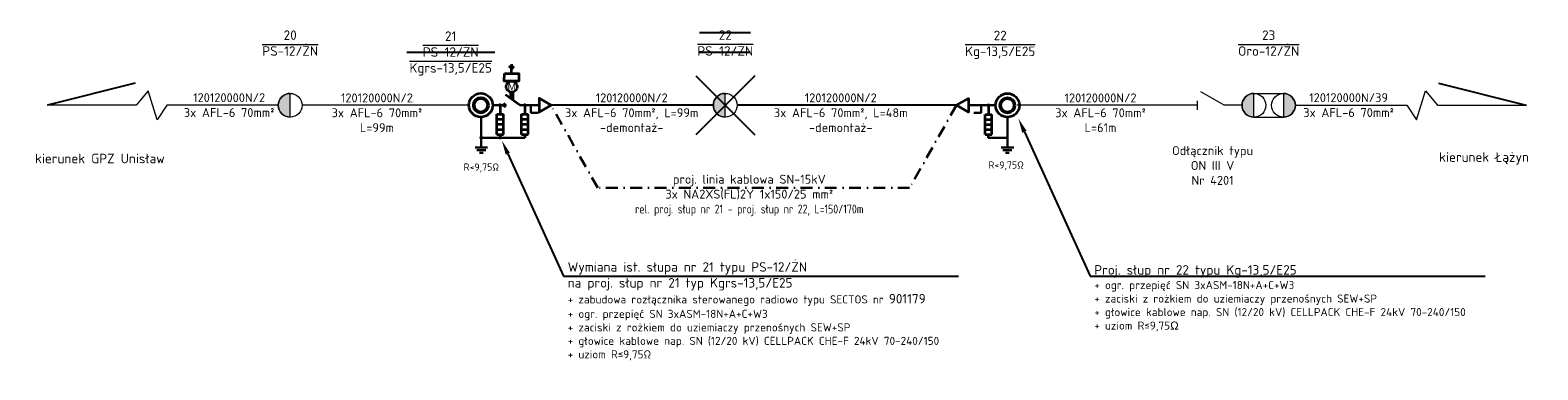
# Model space of a CAD drawing. Header units: metres. Extents: x -1993 to 4624, y 674 to 2411.
# Tile 13 of 14: x 3694 to 4010, y 1412 to 1483. Entities that reach past the tile are written whole.
import ezdxf
from ezdxf import colors
from ezdxf.entities.mleader import LeaderData, LeaderLine
from ezdxf.math import Vec2, Vec3

# ---------------------------------------------------------------- set-up
doc = ezdxf.new("R2010")
doc.units = ezdxf.units.M
doc.linetypes.add('DASHDOT2', pattern=[0.5, 0.25, -0.125, 0, -0.125])
doc.layers.add('# OBMBS-9x-19xxx __EI_opis_SN', color=1, linetype='Continuous', lineweight=0)
doc.layers.add('# OBMBS-9x-19xxx _SN PROJ. KABLE 15kV', color=10, linetype='DASHDOT2', lineweight=30)
doc.layers.add('# OBMBS-9x-19xxx _EI_ schemat', color=1, linetype='Continuous')
doc.layers.add('# OBMBS-9x-19xxx _EI_demontaż SN', color=1, linetype='Demontaż_(6m)')
doc.layers.add('PP_isnt. słup SN', color=18, linetype='Continuous', lineweight=9, true_color=0x000000)
doc.styles.add('linie', font='simplex.shx', dxfattribs={"height": 1})
doc.styles.add('PLS_View', font='arial.ttf')
doc.styles.add('PP_opis 2.0', font='ARIALN.TTF', dxfattribs={"height": 2})
doc.styles.get("Standard").update_dxf_attribs({"font": 'ARIAL.TTF'})
doc.linetypes.add('Demontaż_(6m)', pattern='A,6,["x",linie,S=2,R=0,X=-0.5238,Y=-0.66667],0', length=6)

# ---------------------------------------------------------------- blocks, each defined once
blk = doc.blocks.new('G$CF36D3B97')
at = {"layer": '# OBMBS-9x-19xxx _EI_ schemat', "color": 0, "linetype": 'Continuous', "lineweight": 30}
for p, q in [((1.75, 1.5), (1.75, 10.01)), ((3.5, 1.5), (0, 1.5)), ((3, 0.75), (0.5, 0.75)), ((2.25, 0), (1.25, 0))]:
    blk.add_line(p, q, dxfattribs=at)
blk = doc.blocks.new('G$C0D73F9A8')
at = {"layer": 'PP_isnt. słup SN', "transparency": 33554687}
h = blk.add_hatch(color=0, dxfattribs=at)
h.dxf.hatch_style = 1
edge = h.paths.add_edge_path()
edge.add_line((0, -2), (0, 2))
edge.add_arc((0, 0), 2, 90, 270)
at = {"layer": 'PP_isnt. słup SN', "color": 0}
blk.add_lwpolyline([(0, -2), (0, 2)], dxfattribs=at)
blk.add_circle((0, 0), 2, dxfattribs=at)
blk.add_arc((0, 0), 2, 90, 270, dxfattribs=at)
blk = doc.blocks.new('Ogranicznik')
at = {"layer": '# OBMBS-9x-19xxx _EI_ schemat', "color": 0, "lineweight": 35}
for p, q in [((-2.47, 3.06), (-2.47, 7.28)), ((-1.07, 7.28), (-2.47, 7.28)), ((-1.77, 9.18), (-1.77, 7.28)), ((-1.07, 3.06), (-1.07, 7.28)), ((-1.07, 6.22), (-2.47, 6.22)), ((-1.07, 5.17), (-2.47, 5.17)), ((-1.07, 4.11), (-2.47, 4.11)), ((-1.07, 3.06), (-2.47, 3.06)), ((-1.76, 3.06), (-1.76, 2.36))]:
    blk.add_line(p, q, dxfattribs=at)
blk = doc.blocks.new('G$C78A2E07B')
at = {"layer": '# OBMBS-9x-19xxx _EI_ schemat', "color": 1, "lineweight": 35}
blk.add_circle((2.5, 2.5), 2.5, dxfattribs=at)
at = {"layer": '# OBMBS-9x-19xxx _EI_ schemat', "color": 1, "lineweight": 50}
blk.add_circle((2.5, 2.5), 1.5, dxfattribs=at)
blk = doc.blocks.new('G$C2CA46FFD')
at = {"layer": '# OBMBS-9x-19xxx _EI_ schemat', "color": 244, "lineweight": 35, "ltscale": 0.5}
for p, q in [((1.64, 8), (1.11, 8.57)), ((1.63, 6.99), (1.64, 9.01)), ((1.64, 8), (2.17, 8.57)), ((1.36, 3.13), (1.36, 1.8)), ((1.87, 3.11), (1.87, 1.44))]:
    blk.add_line(p, q, dxfattribs=at)
at = {"layer": '# OBMBS-9x-19xxx _EI_ schemat', "color": 1, "lineweight": 35}
blk.add_line((3.38, 0.36), (0.36, 2.53), dxfattribs=at)
at = {"layer": '# OBMBS-9x-19xxx _EI_ schemat', "color": 244, "lineweight": 35, "ltscale": 0.5}
blk.add_lwpolyline([(0.1, 6.99), (3.17, 6.99), (3.16, 5.4), (0.09, 5.41)], close=True, dxfattribs=at)
at = {"layer": '# OBMBS-9x-19xxx _EI_ schemat', "color": 1, "lineweight": 30}
blk.add_lwpolyline([(0, 0), (0, 0.71)], dxfattribs=at)
at = {"layer": '# OBMBS-9x-19xxx _EI_ schemat', "color": 244, "lineweight": 35, "ltscale": 0.5}
blk.add_circle((1.64, 4.25), 1.16, dxfattribs=at)
at = {"layer": '# OBMBS-9x-19xxx _EI_ schemat', "color": 1, "lineweight": 30}
blk.add_arc((0, 0.36), 0.357, 270.0201, 90.0201, dxfattribs=at)
at = {"layer": '# OBMBS-9x-19xxx _EI_ schemat', "color": 1, "lineweight": 30, "insert": (0.2, 5.03), "char_height": 1.5, "width": 2.9275, "attachment_point": 1, "rotation": 0.0195, "line_spacing_factor": 1.2}
blk.add_mtext('\\pxqc;M', dxfattribs=at)
blk = doc.blocks.new('G$CAA43476E')
at = {"layer": '# OBMBS-9x-19xxx _EI_ schemat', "color": 1, "lineweight": 35, "ltscale": 0.5}
blk.add_lwpolyline([(2.51, 1.45), (0, 2.9), (0, 0)], close=True, dxfattribs=at)

msp = doc.modelspace()

# ---------------------------------------------------------------- linework, layer by layer
at = {"layer": '# OBMBS-9x-19xxx _EI_ schemat', "color": 1, "lineweight": 30}
for p, q in [((3790.79, 1467.375, 109624981.694), (3793.036, 1467.376, 109624981.694)), ((3796.418, 1467.377, 109624981.694), (3800.418, 1467.378, 109624981.694)), ((3798.692, 1467.378, 109624981.694), (3798.692, 1465.795, 109624981.694)), ((3798.692, 1465.795, 109624981.694), (3800.231, 1465.795, 109624981.694)), ((3893.19, 1465.772, 109624981.694), (3891.65, 1465.772, 109624981.694)), ((3893.19, 1467.355, 109624981.694), (3893.19, 1465.772, 109624981.694)), ((3797.418, 1460.561, 109624981.694), (3788.292, 1460.561, 109624981.694)), ((3898.69, 1460.536, 109624981.694), (3894.676, 1460.541, 109624981.694))]:
    msp.add_line(p, q, dxfattribs=at)
at = {"layer": '# OBMBS-9x-19xxx _EI_ schemat', "color": 1, "lineweight": 30, "ltscale": 0.5}
for p, q in [((3890.486, 1467.355, 109624981.694), (3893.19, 1467.355, 109624981.694)), ((3893.19, 1467.355, 109624981.694), (3896.19, 1467.355, 109624981.694))]:
    msp.add_line(p, q, dxfattribs=at)
at = {"layer": '# OBMBS-9x-19xxx _EI_ schemat', "color": 1, "lineweight": 35, "ltscale": 0.5, "elevation": 109624981.694}
msp.add_lwpolyline([(3887.976, 1467.355), (3890.486, 1468.804), (3890.486, 1465.906)], close=True, dxfattribs=at)
at = {"layer": '# OBMBS-9x-19xxx _EI_ schemat', "color": 1, "lineweight": 35}
msp.add_circle((3898.69, 1467.355, 109624981.694), 2.5, dxfattribs=at)
at = {"layer": '# OBMBS-9x-19xxx _EI_ schemat', "color": 1, "lineweight": 50}
msp.add_circle((3898.69, 1467.355, 109624981.694), 1.5, dxfattribs=at)
at = {"layer": '# OBMBS-9x-19xxx _EI_ schemat', "color": 1, "linetype": 'ByBlock', "lineweight": 40, "ltscale": 0.5}
for centre in [(3792.236, 1467.375, 109624981.694), (3797.432, 1467.378, 109624981.694), (3894.69, 1467.355, 109624981.694), (3788.292, 1460.561, 109624981.694), (3792.221, 1460.561, 109624981.694)]:
    msp.add_circle(centre, 0.0873, dxfattribs=at)
at = {"layer": '# OBMBS-9x-19xxx _EI_demontaż SN', "linetype": 'ByBlock'}
for p, q in [((3844.748, 1482.542), (3834.092, 1482.542)), ((3791.128, 1478.437), (3772.712, 1478.437)), ((3844.748, 1478.446), (3834.092, 1478.446)), ((3833.295, 1473.561, 109624981.694), (3845.678, 1461.177, 109624981.694)), ((3845.678, 1473.561, 109624981.694), (3833.295, 1461.177, 109624981.694))]:
    msp.add_line(p, q, dxfattribs=at)
at = {"layer": '# OBMBS-9x-19xxx _EI_demontaż SN'}
for p, q in [((3836.986, 1467.369, 109624981.694), (3802.928, 1467.378, 109624981.694)), ((3887.976, 1467.355, 109624981.694), (3841.986, 1467.369, 109624981.694))]:
    msp.add_line(p, q, dxfattribs=at)
at = {"layer": '# OBMBS-9x-19xxx _SN PROJ. KABLE 15kV', "ltscale": 10, "elevation": 109624981.694}
msp.add_lwpolyline([(3887.976, 1467.378), (3878.158, 1450.001), (3812.746, 1450.001), (3802.928, 1467.378)], dxfattribs=at)
at = {"linetype": 'ByBlock', "lineweight": -2, "ltscale": 5}
for p, q in [((3715.67, 1472.042, 109624981.694), (3697.311, 1467.355, 109624981.694)), ((3989.134, 1472.042, 109624981.694), (4007.493, 1467.355, 109624981.694))]:
    msp.add_line(p, q, dxfattribs=at)
at = {"lineweight": 20}
for p, q in [((3785.707, 1467.355, 109624981.694), (3750.707, 1467.355, 109624981.694)), ((3935.718, 1467.355, 109624981.694), (3900.718, 1467.355, 109624981.694))]:
    msp.add_line(p, q, dxfattribs=at)
at = {"lineweight": 20, "elevation": 109624981.694}
for points in [[(3745.707, 1467.355), (3722.332, 1467.355), (3720.324, 1464.287), (3718.384, 1470.423), (3715.903, 1467.355), (3714.435, 1467.355), (3697.193, 1467.355)], [(3938.53, 1466.417), (3938.53, 1468.292)], [(3947.905, 1467.355), (3944.155, 1467.355), (3939.284, 1470.167)], [(3959.097, 1467.355), (3982.473, 1467.355), (3984.48, 1464.287), (3986.421, 1470.423), (3988.901, 1467.355), (3990.369, 1467.355), (4007.611, 1467.355)], [(3938.53, 1467.355), (3935.718, 1467.355)]]:
    msp.add_lwpolyline(points, dxfattribs=at)
at = {"color": 7, "lineweight": 20, "elevation": 109624981.694}
for points in [[(3950.405, 1469.855), (3956.597, 1469.855)], [(3950.405, 1464.855), (3956.597, 1464.855)]]:
    msp.add_lwpolyline(points, dxfattribs=at)

# ---------------------------------------------------------------- block references
at = {"layer": '# OBMBS-9x-19xxx _EI_ schemat', "color": 1}
for name, p in [('G$C2CA46FFD', (3793.035, 1467.019, 109624981.694)), ('G$C78A2E07B', (3785.707, 1464.875, 109624981.694)), ('G$CAA43476E', (3800.418, 1465.929, 109624981.694))]:
    msp.add_blockref(name, p, dxfattribs=at)
at = {"layer": '# OBMBS-9x-19xxx _EI_ schemat', "color": 1, "ltscale": 0.5, "yscale": 0.75, "zscale": 0.75}
for p, xscale in [((3789.605, 1457.369, 109624981.694), -0.75), ((3897.378, 1457.348, 109624981.694), 0.75)]:
    msp.add_blockref('G$CF36D3B97', p, dxfattribs=dict(at, xscale=xscale))
at = {"layer": '# OBMBS-9x-19xxx _EI_ schemat', "color": 1, "lineweight": 30, "xscale": -1}
for p in [(3790.465, 1458.2, 109624981.694), (3795.661, 1458.2, 109624981.694), (3892.919, 1458.179, 109624981.694)]:
    msp.add_blockref('Ogranicznik', p, dxfattribs=at)
at = {"color": 7, "lineweight": 20, "xscale": 1.25, "yscale": 1.25, "zscale": 1.25}
for p in [(3748.207, 1467.355, 109624981.694), (3839.486, 1467.369, 109624981.694), (3950.405, 1467.355, 109624981.694)]:
    msp.add_blockref('G$C0D73F9A8', p, dxfattribs=at)
at = {"color": 7, "lineweight": 20, "xscale": 1.25, "yscale": 1.25, "zscale": 1.25, "rotation": 180}
msp.add_blockref('G$C0D73F9A8', (3956.597, 1467.355, 109624981.694), dxfattribs=at)

# ---------------------------------------------------------------- texts
at = {"layer": '# OBMBS-9x-19xxx _EI_ schemat', "color": 1, "lineweight": 30, "char_height": 1.5, "width": 11.16446, "attachment_point": 1}
for insert in [(3784.592, 1455.148), (3894.701, 1455.577)]:
    msp.add_mtext('{\\fISOCPEUR|b0|i0|c238|p34;R<9,75Ω}', dxfattribs=dict(at, insert=insert))
at = {"color": 0, "lineweight": 20, "char_height": 2, "width": 13.0076, "attachment_point": 5, "style": 'PP_opis 2.0'}
for s, insert in [('{\\fISOCPEUR|b0|i0|c238|p34;20\\P\\OPS-12/ŻN}', (3748.207, 1480.427, 109624981.694)), ('{\\fISOCPEUR|b1|i0|c238|p34;\\C1;21\\P\\O\\fISOCPEUR|b0|i0|c238|p34;\\C0;PS-12/ŻN\\P\\fISOCPEUR|b1|i0|c238|p34;\\C1;Kgrs-13,5/E25}', (3781.876, 1478.25)), ('{\\fISOCPEUR|b0|i0|c238|p34;22\\P\\OPS-12/ŻN}', (3839.486, 1480.441, 109624981.694)), ('{\\fISOCPEUR|b1|i0|c238|p34;\\C1;22\\P\\OKg-13,5/E25}', (3897.175, 1480.062)), ('{\\fISOCPEUR|b0|i0|c238|p34;23\\P\\OOro-12/ŻN}', (3953.501, 1480.415, 109624981.694))]:
    msp.add_mtext(s, dxfattribs=dict(at, insert=insert))
at = {"color": 0, "linetype": 'DASHDOT2', "lineweight": 15, "ltscale": 100, "char_height": 1.875, "attachment_point": 5, "style": 'PP_opis 2.0'}
for s, insert, width in [('{\\fISOCPEUR|b0|i0|c238|p34;\\C256; \\P120120000N/2\\P\\C0;3x \\C256;AFL-6 70\\C0;mm²}', (3735.396, 1468.959, 109624981.694), 52.52317), ('{\\C256; \\P\\fISOCPEUR|b0|i0|c238|p34;120120000N/2\\P3x AFL-6 70mm²\\PL=99m}', (3766.401, 1467.355, 109624981.694), 52.52317), ('{\\fISOCPEUR|b0|i0|c238|p34;\\C1; \\P120120000N/2\\P3x AFL-6 70mm², L=99m\\P-demontaż-}', (3819.854, 1467.366, 109624981.694), 52.52317), ('{\\fISOCPEUR|b0|i0|c238|p34;\\C1; \\P120120000N/2\\P3x AFL-6 70mm², L=48m\\P-demontaż-}', (3863.716, 1467.366, 109624981.694), 52.52317), ('{\\fISOCPEUR|b0|i0|c238|p34;\\C256; \\P120120000N/2\\P\\C0;3x \\C256;AFL-6 70\\C0;mm²\\PL=61m}', (3918.218, 1467.355, 109624981.694), 22.08311), ('{\\fISOCPEUR|b0|i0|c238|p34;\\C256; \\P120120000N/39\\P\\C0;3x \\C256;AFL-6 70\\C0;mm²}', (3970.266, 1468.959, 109624981.694), 52.52317), ('{\\fISOCPEUR|b0|i0|c238|p34;\\C256;Odłącznik typu ON III V\\P\\C0;Nr 4201}', (3941.72, 1454.722, 109624981.694), 20.36744)]:
    msp.add_mtext(s, dxfattribs=dict(at, insert=insert, width=width))
at = {"lineweight": 20, "attachment_point": 5, "style": 'PP_opis 2.0'}
for s, insert, char_height, width in [('\\pxsm1;{\\fISOCPEUR|b0|i0|c238|p34;kierunek GPZ Unisław}', (3708.273, 1456.188, 109624981.694), 2, 43.64825), ('\\pxsm1;{\\fISOCPEUR|b0|i0|c238|p34;kierunek Łążyn}', (3998.677, 1456.188, 109624981.694), 2, 84.61555), ('\\pxsm1;{\\fISOCPEUR|b1|i0|c238|p34;\\C1;proj. linia kablowa SN-15kV\\P\\fISOCPEUR|b0|i0|c238|p34;3x NA2XS(FL)2Y 1x150/25 mm²\\P\\W0.8;rel. proj. słup nr 21 - proj. słup nr 22, L=150/170m}', (3844.532, 1448.426, 109624981.694), 1.875, 142.33017)]:
    msp.add_mtext(s, dxfattribs=dict(at, insert=insert, char_height=char_height, width=width))

# ---------------------------------------------------------------- leaders
at = {"layer": '# OBMBS-9x-19xxx __EI_opis_SN', "color": 1}
ml = msp.add_multileader_mtext('Standard', dxfattribs=at)
ml.set_content('\\pxsm1,ql;{\\fISOCPEUR|b1|i0|c238|p34;Proj. słup \\fISOCPEUR|b0|i0|c238|p34;nr 22 typu \\fISOCPEUR|b1|i0|c238|p34;Kg-13,5/E25\\P\\fISOCPEUR|b0|i0|c238|p34;\\H0.85x;+ ogr. przepięć SN 3xASM-18N+A+C+W3\\P+ zaciski z rożkiem do uziemiaczy przenośnych SEW+SP\\P+ głowice kablowe nap. SN (12/20 kV) CELLPACK CHE-F 24kV 70-240/150\\P+ uziom R≤9,75Ω}', color=256, style='PLS_View')
ml.set_leader_properties()
ml.build(insert=Vec2(0, 0))
ml.multileader.update_dxf_attribs({"text_left_attachment_type": 6, "text_right_attachment_type": 6, "dogleg_length": 0.36, "arrow_head_size": 3})
ctx = ml.context
ctx.base_point, ctx.char_height, ctx.arrow_head_size, ctx.landing_gap_size, ctx.plane_origin = Vec3(3916.415, 1431.46, 116933313.807), 2, 3, 0.5, Vec3(3926.407, 1486.605, 116933313.807)
ctx.left_attachment, ctx.right_attachment = 6, 6
notes = []
notes.append((ctx, [(0, (1, 1, 0), (3916.055, 1431.46, 116933313.807), (1, 0), 0.36, [(0, [(3901.006, 1464.526, 116933313.807)], 0, [])])]))
ctx.mtext.insert, ctx.mtext.width, ctx.mtext.line_spacing_factor, ctx.mtext.flow_direction = Vec3(3916.915, 1433.8, 116933313.807), 81.19859, 0.75, 5
ml = msp.add_multileader_mtext('Standard', dxfattribs=at)
ml.set_content('\\pxsm1,ql;{\\fISOCPEUR|b1|i0|c238|p34;Wymiana ist. słupa \\fISOCPEUR|b0|i0|c238|p34;nr 21 typu PS-12/ŻN\\Pna proj. słup nr 21 typ \\fISOCPEUR|b1|i0|c238|p34;Kgrs-13,5/E25\\P\\fISOCPEUR|b0|i0|c238|p34;\\H0.85x;+ zabudowa rozłącznika sterowanego radiowo typu SECTOS \\C1;nr \\H1.176471x;901179\\P\\H0.85x;\\C256;+ ogr. przepięć SN 3xASM-18N+A+C+W3\\P+ zaciski z rożkiem do uziemiaczy przenośnych SEW+SP\\P+ głowice kablowe nap. SN (12/20 kV) CELLPACK CHE-F 24kV 70-240/150\\P+ uziom R≤9,75Ω}', color=256, style='PLS_View')
ml.set_leader_properties()
ml.build(insert=Vec2(0, 0))
ml.multileader.update_dxf_attribs({"text_left_attachment_type": 6, "text_right_attachment_type": 6, "dogleg_length": 0.36, "arrow_head_size": 3})
ctx = ml.context
ctx.base_point, ctx.char_height, ctx.arrow_head_size, ctx.landing_gap_size, ctx.plane_origin = Vec3(3805.932, 1431.481, 116933313.807), 2, 3, 0.5, Vec3(3815.923, 1486.626, 116933313.807)
ctx.left_attachment, ctx.right_attachment = 6, 6
notes.append((ctx, [(0, (1, 1, 0), (3805.572, 1431.481, 116933313.807), (1, 0), 0.36, [(0, [(3792.625, 1459.929, 116933313.807)], 0, [])])]))
ctx.mtext.insert, ctx.mtext.width, ctx.mtext.line_spacing_factor, ctx.mtext.flow_direction = Vec3(3806.432, 1434.421, 116933313.807), 81.19859, 0.75, 5
for ctx, leaders in notes:
    for number, flags, end, landing, length, lines in leaders:
        leader = LeaderData()
        leader.index, (leader.has_last_leader_line, leader.has_dogleg_vector, leader.attachment_direction) = number, flags
        leader.last_leader_point, leader.dogleg_vector, leader.dogleg_length = Vec3(end), Vec3(landing), length
        for number, points, colour, breaks in lines:
            line = LeaderLine()
            line.index, line.vertices, line.color, line.breaks = number, Vec3.list(points), colors.encode_raw_color(colour), breaks
            leader.lines.append(line)
        ctx.leaders.append(leader)

doc.saveas('drawing.dxf')
